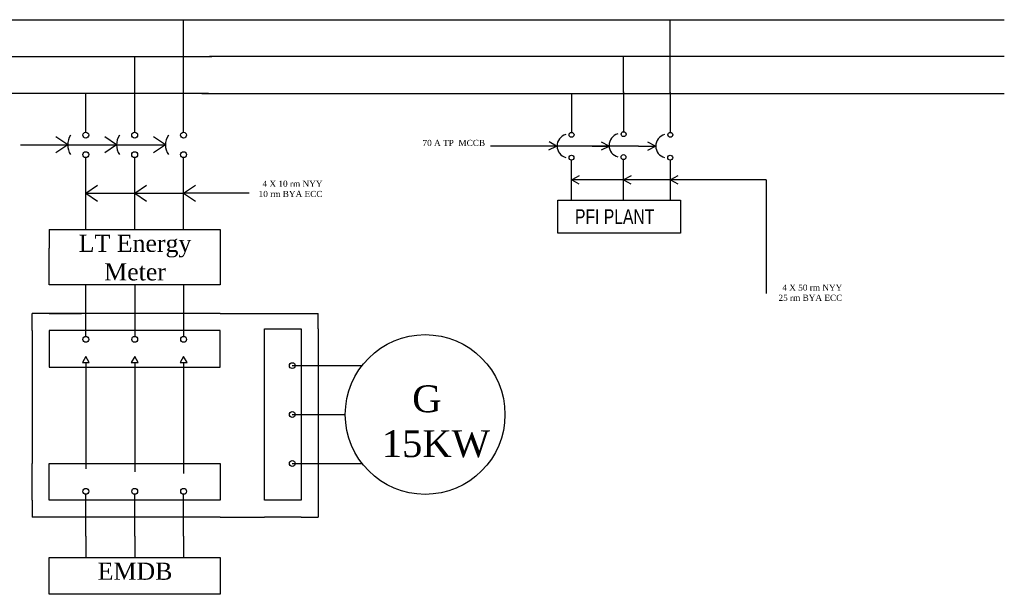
# Model space of a CAD drawing. Header units: inches. Extents: x -18 to 943, y -123 to 243.
# Tile 2 of 2: x 540 to 943, y -123 to 112. Entities that reach past the tile are written whole.
import ezdxf

# ---------------------------------------------------------------- set-up
doc = ezdxf.new("R2010")
doc.units = ezdxf.units.IN
doc.header["$MEASUREMENT"] = 0
doc.layers.add('Diagram', color=134, linetype='Continuous', plot=False)

msp = doc.modelspace()

# ---------------------------------------------------------------- linework, layer by layer
at = {"color": 1}
for p, q in [((489.4, 111.71), (620.4, 111.71)), ((618.95, 111.61), (943.17, 111.61))]:
    msp.add_line(p, q, dxfattribs=at)
for p, q in [((607.44, 65.72), (607.44, 111.71)), ((587.44, 65.72), (587.44, 96.71)), ((567.44, 65.72), (567.44, 81.71)), ((540.67, 60.52), (600.03, 60.52)), ((560.03, 60.52), (555.19, 63.79)), ((560.03, 60.52), (555.19, 57.25)), ((580.03, 60.52), (575.19, 63.79)), ((580.03, 60.52), (575.19, 57.25)), ((600.03, 60.52), (595.19, 63.79)), ((600.03, 60.52), (595.19, 57.25)), ((793.47, 60.05), (733.03, 60.05)), ((567.44, 25.98), (567.44, 55.32)), ((587.44, 25.98), (587.44, 55.32)), ((607.44, 25.98), (607.44, 55.32)), ((567.44, 40.76), (572.27, 44.03)), ((567.44, 40.76), (607.44, 40.76)), ((567.44, 40.76), (572.27, 37.48)), ((587.44, 40.76), (592.27, 44.03)), ((587.44, 40.76), (592.27, 37.48)), ((607.44, 40.76), (612.27, 44.03)), ((634.21, 40.76), (607.44, 40.76)), ((607.44, 40.76), (612.27, 37.48)), ((552.45, 25.98), (622.45, 25.98)), ((552.45, 25.98), (552.45, 18.24)), ((622.45, 25.98), (622.45, 18.24)), ((552.45, 3.24), (552.45, 18.24)), ((622.45, 18.24), (622.45, 3.24)), ((622.45, 3.24), (552.45, 3.24)), ((567.45, -17.8), (567.44, 3.24)), ((587.45, 3.24), (587.45, -17.8)), ((607.45, 3.24), (607.45, -17.8)), ((552.45, -8.4), (545.45, -8.4)), ((545.45, -15.4), (545.45, -8.4)), ((622.45, -8.4), (552.45, -8.4)), ((552.45, -8.4), (565.62, -8.4)), ((622.45, -8.4), (662.5, -8.4)), ((662.5, -14.74), (662.5, -8.4)), ((545.45, -15.4), (545.45, -30.4)), ((622.45, -15.4), (552.45, -15.4)), ((552.45, -15.4), (552.45, -30.4)), ((622.45, -30.4), (622.45, -15.4)), ((640.5, -84.74), (640.5, -14.74)), ((640.5, -14.74), (655.5, -14.74)), ((655.5, -14.74), (655.5, -84.74)), ((662.5, -14.74), (662.5, -84.74)), ((567.45, -26), (566.05, -28.43)), ((568.85, -28.43), (567.45, -26)), ((587.45, -26), (586.05, -28.43)), ((588.85, -28.43), (587.45, -26)), ((607.45, -26), (606.05, -28.43)), ((608.85, -28.43), (607.45, -26)), ((545.45, -30.4), (545.45, -69.74)), ((552.45, -30.4), (622.45, -30.4)), ((566.05, -28.43), (568.85, -28.43)), ((567.45, -28.43), (567.45, -71.97)), ((586.05, -28.43), (588.85, -28.43)), ((587.48, -28.43), (587.48, -73.19)), ((606.05, -28.43), (608.85, -28.43)), ((607.45, -28.43), (607.45, -73.89)), ((651.9, -29.74), (680.43, -29.74)), ((651.9, -49.74), (673.59, -49.74)), ((545.45, -84.74), (545.45, -69.74)), ((552.45, -69.74), (622.45, -69.74)), ((552.45, -84.74), (552.45, -69.74)), ((622.45, -69.74), (622.45, -84.74)), ((651.9, -69.74), (680.43, -69.74)), ((567.45, -99.46), (567.45, -82.34)), ((587.45, -99.46), (587.45, -82.34)), ((607.45, -99.46), (607.45, -82.34)), ((545.45, -84.74), (545.45, -91.74)), ((622.45, -84.74), (552.45, -84.74)), ((655.5, -84.74), (640.5, -84.74)), ((662.5, -84.74), (662.5, -91.74)), ((552.45, -91.74), (545.45, -91.74)), ((622.45, -91.74), (552.45, -91.74)), ((622.45, -91.74), (640.5, -91.74)), ((655.5, -91.74), (640.5, -91.74)), ((655.5, -91.74), (662.5, -91.74)), ((567.45, -99.46), (567.45, -108.26)), ((587.45, -99.46), (587.45, -108.26)), ((607.45, -99.46), (607.45, -108.26)), ((552.45, -108.26), (622.45, -108.26)), ((552.45, -123.26), (552.45, -108.26)), ((622.45, -108.26), (622.45, -123.26)), ((622.45, -123.26), (552.45, -123.26))]:
    msp.add_line(p, q)
at = {"color": 3}
for p, q in [((530.2, 96.71), (618.93, 96.71)), ((618.05, 96.79), (943.17, 96.79))]:
    msp.add_line(p, q, dxfattribs=at)
at = {"color": 2}
for p, q in [((529.96, 81.71), (617.58, 81.71)), ((614.9, 81.52), (943.17, 81.52))]:
    msp.add_line(p, q, dxfattribs=at)
for centre, radius in [((567.44, 64.52), 1.2), ((587.44, 64.52), 1.2), ((607.44, 64.52), 1.2), ((567.44, 56.52), 1.2), ((587.44, 56.52), 1.2), ((607.44, 56.52), 1.2), ((567.45, -19), 1.2), ((587.45, -19), 1.2), ((607.45, -19), 1.2), ((706.25, -49.74), 32.66), ((651.9, -29.74), 1.2), ((651.9, -49.74), 1.2), ((651.9, -69.74), 1.2), ((567.45, -81.14), 1.2), ((587.45, -81.14), 1.2), ((607.45, -81.14), 1.2)]:
    msp.add_circle(centre, radius)
for centre in [(567.44, 60.52), (587.44, 60.52), (607.44, 60.52)]:
    msp.add_arc(centre, 7.41, 147.3334, 212.6666)
at = {"layer": 'Diagram', "color": 0, "ltscale": 10}
for p, q in [((806.48, 81.71), (806.48, 111.61)), ((787.42, 81.93), (787.42, 96.79)), ((766.12, 81.52), (766.12, 65.64)), ((787.4, 82.19), (787.4, 65.88)), ((806.52, 81.93), (806.52, 65.62)), ((760.02, 60.06), (756.97, 61.7)), ((781.5, 60.06), (778.45, 61.69)), ((800.42, 60.05), (797.37, 61.68)), ((756.9, 58.43), (760.02, 60.06)), ((774.55, 60.06), (781.5, 60.06)), ((778.38, 58.43), (781.5, 60.06)), ((793.47, 60.05), (800.42, 60.05)), ((797.3, 58.42), (800.42, 60.05)), ((766.18, 38.01), (766.18, 54.32)), ((787.46, 38.25), (787.46, 54.56)), ((806.57, 37.99), (806.57, 54.3)), ((769.26, 47.84), (766.23, 46.21)), ((845.82, 46.2), (766.23, 46.21)), ((766.23, 46.21), (769.19, 44.57)), ((790.52, 47.85), (787.45, 46.21)), ((787.45, 46.21), (790.45, 44.59)), ((809.66, 47.82), (806.62, 46.2)), ((806.62, 46.2), (809.58, 44.56)), ((845.78, 46.2), (845.78, -0.28))]:
    msp.add_line(p, q, dxfattribs=at)
msp.add_lwpolyline([(760.6, 37.98), (810.65, 37.98), (810.65, 24.42), (760.6, 24.42)], close=True, dxfattribs=at)
for centre in [(766.15, 64.64), (787.44, 64.88), (806.55, 64.62), (787.4, 55.53), (766.12, 55.29), (806.51, 55.28)]:
    msp.add_circle(centre, 1, dxfattribs=at)
for centre in [(765.05, 60.05), (786.34, 60.29), (805.45, 60.03)]:
    msp.add_arc(centre, 4.85, 104.9365, 255.3721, dxfattribs=at)

# ---------------------------------------------------------------- texts
for s, insert, char_height, width, attachment_point in [('{\\fTimes New Roman|b0|i0|c0|p18;70 A TP  MCCB}', (705.18, 62.58), 2.5, 34.4633, 1), ('{\\fTimes New Roman|b0|i0|c0|p18;4 X 10 rm NYY\\P10 rm BYA ECC}', (664.27, 45.88), 2.5, 27.5857, 3), ('{\\fTimes New Roman|b0|i0|c0|p18;LT Energy\\PMeter}', (587.59, 14.39), 7, 64.7344, 5), ('{\\fTimes New Roman|b0|i0|c0|p18;4 X 50 rm NYY\\P25 rm BYA ECC}', (876.91, 3.41), 2.5, 27.5857, 3), ('{\\fTimes New Roman|b0|i0|c0|p18;   G\\P15KW}', (688.5, -37.81), 11, 40.8932, 1), ('{\\fTimes New Roman|b0|i0|c0|p18;EMDB}', (587.59, -113.84), 7, 64.7344, 5)]:
    msp.add_mtext(s, dxfattribs=dict(insert=insert, char_height=char_height, width=width, attachment_point=attachment_point))
at = {"layer": 'Diagram', "color": 0, "ltscale": 10, "insert": (767.55, 34.19), "char_height": 6, "width": 42.4437, "attachment_point": 1}
msp.add_mtext('{\\W0.8;PFI PLANT}', dxfattribs=at)

doc.saveas('drawing.dxf')
